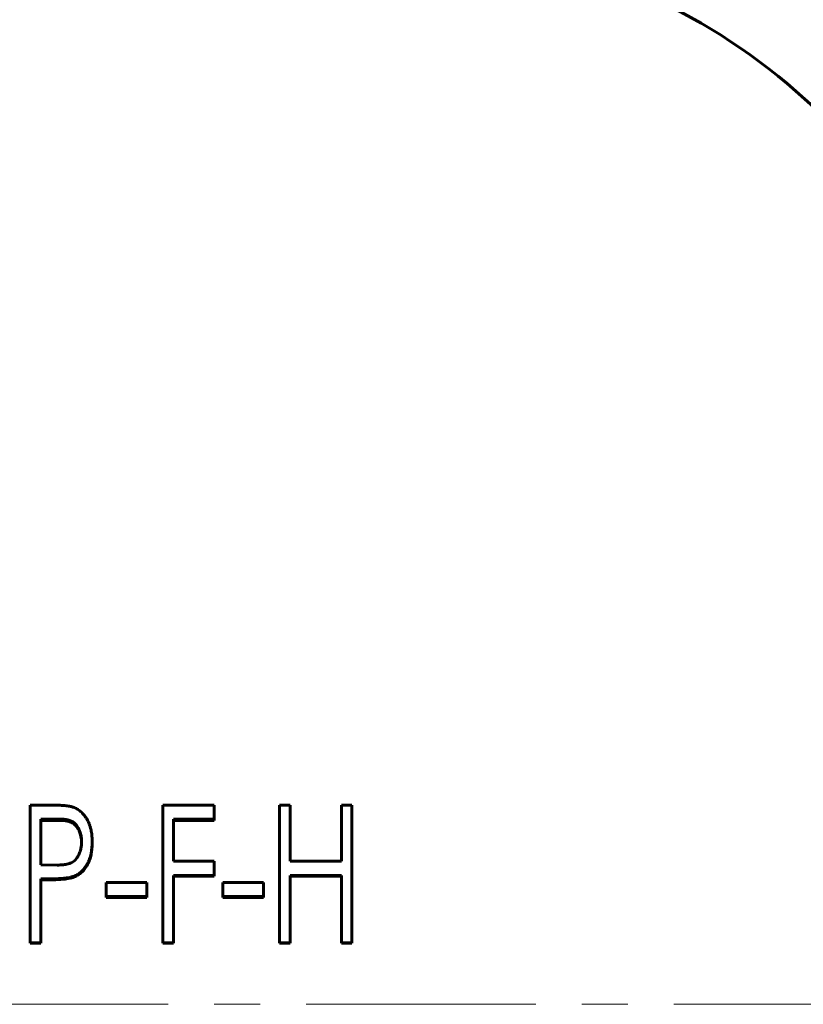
# Model space of a CAD drawing. Header units: millimetres. Extents: x 0 to 420, y 0 to 297.
# Tile 16 of 20: x 127 to 153, y 174 to 206. Entities that reach past the tile are written whole.
import ezdxf

# ---------------------------------------------------------------- set-up
doc = ezdxf.new("R2010")
doc.units = ezdxf.units.MM
doc.linetypes.add('K5LT_AXLED', pattern=[12, 7.5, -1.5, 1.5, -1.5])
doc.linetypes.add('K5LT_BASIC', pattern=[0])
doc.layers.add('Системный слой (1)', color=251, linetype='Continuous', true_color=0x6c6c6c)

# ---------------------------------------------------------------- blocks, each defined once
blk = doc.blocks.new('U37')
at = {"layer": 'Системный слой (1)', "color": 150, "linetype": 'K5LT_BASIC', "lineweight": 60, "true_color": 0x0080ff}
for p, q in [((128.387, 179.565), (128.341, 179.566)), ((128.449, 179.564), (128.387, 179.565)), ((128.474, 179.563), (128.449, 179.564)), ((128.486, 179.562), (128.474, 179.563)), ((128.491, 179.561), (128.486, 179.562)), ((128.494, 179.561), (128.491, 179.561)), ((128.495, 179.561), (128.494, 179.561)), ((128.496, 179.561), (128.495, 179.561)), ((128.495, 179.561), (128.495, 179.561)), ((128.527, 179.558), (128.496, 179.561)), ((128.496, 179.561), (128.496, 179.561)), ((128.496, 179.561), (128.496, 179.561)), ((128.589, 179.551), (128.527, 179.558)), ((128.62, 179.546), (128.589, 179.551)), ((128.635, 179.543), (128.62, 179.546)), ((128.642, 179.542), (128.635, 179.543)), ((128.646, 179.541), (128.642, 179.542)), ((128.648, 179.54), (128.646, 179.541)), ((128.649, 179.54), (128.648, 179.54)), ((128.697, 179.529), (128.649, 179.54)), ((128.649, 179.54), (128.649, 179.54)), ((128.649, 179.54), (128.649, 179.54)), ((128.649, 179.54), (128.649, 179.54)), ((128.749, 179.512), (128.697, 179.529)), ((128.773, 179.502), (128.749, 179.512)), ((128.785, 179.496), (128.773, 179.502)), ((128.79, 179.494), (128.785, 179.496)), ((128.793, 179.492), (128.79, 179.494)), ((128.795, 179.492), (128.793, 179.492)), ((128.795, 179.491), (128.795, 179.492)), ((128.796, 179.491), (128.795, 179.491)), ((128.829, 179.472), (128.796, 179.491)), ((128.796, 179.491), (128.796, 179.491)), ((128.796, 179.491), (128.796, 179.491)), ((128.875, 179.438), (128.829, 179.472)), ((128.896, 179.418), (128.875, 179.438)), ((128.907, 179.407), (128.896, 179.418)), ((128.912, 179.402), (128.907, 179.407)), ((128.915, 179.399), (128.912, 179.402)), ((128.916, 179.398), (128.915, 179.399)), ((128.916, 179.397), (128.916, 179.398)), ((128.917, 179.397), (128.916, 179.397)), ((128.948, 179.36), (128.917, 179.397)), ((128.917, 179.397), (128.917, 179.397)), ((128.917, 179.397), (128.917, 179.397)), ((128.982, 179.312), (128.948, 179.36)), ((128.998, 179.285), (128.982, 179.312)), ((129.005, 179.272), (128.998, 179.285)), ((129.009, 179.265), (129.005, 179.272)), ((129.011, 179.261), (129.009, 179.265)), ((129.012, 179.26), (129.011, 179.261)), ((129.012, 179.259), (129.012, 179.26)), ((129.012, 179.258), (129.012, 179.259)), ((129.031, 179.22), (129.012, 179.258)), ((129.012, 179.258), (129.012, 179.258)), ((129.012, 179.258), (129.012, 179.258)), ((129.057, 179.157), (129.031, 179.22)), ((129.068, 179.125), (129.057, 179.157)), ((129.073, 179.108), (129.068, 179.125)), ((129.075, 179.1), (129.073, 179.108)), ((129.076, 179.096), (129.075, 179.1)), ((129.077, 179.094), (129.076, 179.096)), ((129.077, 179.093), (129.077, 179.094)), ((129.077, 179.092), (129.077, 179.093)), ((129.092, 179.03), (129.077, 179.092)), ((129.077, 179.092), (129.077, 179.092)), ((129.077, 179.092), (129.077, 179.092)), ((129.098, 178.995), (129.092, 179.03)), ((129.101, 178.977), (129.098, 178.995)), ((129.102, 178.968), (129.101, 178.977)), ((129.103, 178.964), (129.102, 178.968)), ((129.103, 178.961), (129.103, 178.964)), ((129.103, 178.96), (129.103, 178.961)), ((129.104, 178.96), (129.103, 178.96)), ((129.104, 178.959), (129.104, 178.96)), ((129.106, 178.934), (129.104, 178.959)), ((129.104, 178.959), (129.104, 178.959)), ((129.108, 178.917), (129.106, 178.934)), ((129.108, 178.908), (129.108, 178.917)), ((129.109, 178.904), (129.108, 178.908)), ((129.109, 178.902), (129.109, 178.904)), ((129.109, 178.901), (129.109, 178.902)), ((129.109, 178.9), (129.109, 178.901)), ((129.111, 178.847), (129.109, 178.9)), ((129.109, 178.9), (129.109, 178.9)), ((129.109, 178.9), (129.109, 178.9)), ((129.109, 178.9), (129.109, 178.9))]:
    blk.add_line(p, q, dxfattribs=at)

msp = doc.modelspace()

# ---------------------------------------------------------------- linework, layer by layer
at = {"layer": 'Системный слой (1)', "color": 150, "linetype": 'K5LT_BASIC', "lineweight": 60, "true_color": 0x0080ff}
for p, q in [((127.4386, 180.0666), (128.0822, 180.0666)), ((127.4386, 175.5712), (127.4386, 180.0666)), ((131.7655, 175.5712), (131.7655, 180.0666)), ((131.7655, 180.0666), (133.4386, 180.0666)), ((133.4386, 179.6092), (133.4386, 180.0666)), ((135.5732, 175.5712), (135.5732, 180.0666)), ((135.5732, 180.0666), (135.9194, 180.0666)), ((135.9194, 178.2312), (135.9194, 180.0666)), ((137.5924, 178.2312), (137.5924, 180.0666)), ((137.5924, 180.0666), (137.9386, 180.0666)), ((137.9386, 175.5712), (137.9386, 180.0666)), ((127.7848, 178.116), (127.7848, 179.6092)), ((128.3409, 179.6092), (127.7848, 179.6092)), ((128.3409, 179.566), (127.7848, 179.566)), ((128.3409, 179.566), (128.3409, 179.6092)), ((132.1117, 178.2312), (132.1117, 179.6092)), ((133.4386, 179.6092), (132.1117, 179.6092)), ((133.4386, 179.566), (132.1117, 179.566)), ((133.4386, 179.6092), (133.4386, 179.566)), ((129.4578, 178.8684), (129.4578, 178.8304)), ((132.1117, 178.2312), (133.4386, 178.2312)), ((133.4386, 177.7701), (133.4386, 178.2312)), ((135.9194, 178.2312), (137.5924, 178.2312)), ((127.7848, 178.116), (128.3175, 178.1061)), ((128.0119, 177.6547), (127.7848, 177.6547)), ((127.7848, 175.5712), (127.7848, 177.6547)), ((128.0119, 177.6255), (127.7848, 177.6255)), ((128.8232, 177.7287), (128.8232, 177.6989)), ((133.4386, 177.7701), (132.1117, 177.7701)), ((132.1117, 175.5712), (132.1117, 177.7701)), ((133.4386, 177.7401), (132.1117, 177.7401)), ((133.4386, 177.7701), (133.4386, 177.7401)), ((135.9194, 175.5712), (135.9194, 177.7701)), ((137.5924, 177.7701), (135.9194, 177.7701)), ((137.5924, 177.7401), (135.9194, 177.7401)), ((137.5924, 175.5712), (137.5924, 177.7701)), ((129.9194, 177.0771), (129.9194, 177.5393)), ((129.9194, 177.5393), (131.2463, 177.5393)), ((131.2463, 177.0771), (131.2463, 177.5393)), ((133.7271, 177.0771), (133.7271, 177.5393)), ((133.7271, 177.5393), (135.054, 177.5393)), ((135.054, 177.0771), (135.054, 177.5393)), ((131.2463, 177.0771), (129.9194, 177.0771)), ((129.9194, 177.0771), (129.9194, 177.052)), ((131.2463, 177.052), (129.9194, 177.052)), ((131.2463, 177.0771), (131.2463, 177.052)), ((135.054, 177.0771), (133.7271, 177.0771)), ((133.7271, 177.0771), (133.7271, 177.052)), ((135.054, 177.052), (133.7271, 177.052)), ((135.054, 177.0771), (135.054, 177.052)), ((127.4386, 175.5712), (127.4386, 175.5568)), ((127.7848, 175.5712), (127.4386, 175.5712)), ((127.7848, 175.5568), (127.4386, 175.5568)), ((127.7848, 175.5712), (127.7848, 175.5568)), ((131.7655, 175.5712), (131.7655, 175.5568)), ((132.1117, 175.5712), (131.7655, 175.5712)), ((132.1117, 175.5568), (131.7655, 175.5568)), ((132.1117, 175.5712), (132.1117, 175.5568)), ((135.9194, 175.5712), (135.5732, 175.5712)), ((135.5732, 175.5712), (135.5732, 175.5568)), ((135.9194, 175.5568), (135.5732, 175.5568)), ((135.9194, 175.5712), (135.9194, 175.5568)), ((137.9386, 175.5712), (137.5924, 175.5712)), ((137.5924, 175.5712), (137.5924, 175.5568)), ((137.9386, 175.5568), (137.5924, 175.5568)), ((137.9386, 175.5712), (137.9386, 175.5568))]:
    msp.add_line(p, q, dxfattribs=at)
at = {"layer": 'Системный слой (1)', "color": 30, "linetype": 'K5LT_AXLED', "lineweight": 18, "true_color": 0xff8000}
msp.add_line((40.4386, 173.5579), (199.4386, 173.5579), dxfattribs=at)
at = {"layer": 'Системный слой (1)', "color": 150, "linetype": 'K5LT_BASIC', "lineweight": 60, "true_color": 0x0080ff}
msp.add_arc((139.3136, 188.375), 19.9329, 18.67469, 90, dxfattribs=at)
for points, knots in [([(128.0822, 180.0666), (128.1602, 180.0664), (128.2222, 180.0657), (128.269, 180.0644), (128.2694, 180.0644), (128.3373, 180.0624), (128.3991, 180.0597), (128.4567, 180.0561), (128.4573, 180.0561), (128.5351, 180.0512), (128.5968, 180.0457), (128.6444, 180.0393), (128.6449, 180.0393), (128.6746, 180.0353), (128.7018, 180.0309), (128.7314, 180.0253), (128.7346, 180.0247), (128.7533, 180.0211), (128.7668, 180.018), (128.781, 180.0142), (128.7833, 180.0136), (128.7946, 180.0105), (128.8096, 180.006), (128.8295, 179.9996)], [0, 0, 0, 0, 0.24609375, 0.24609375, 0.25, 0.25, 0.49609375, 0.49609375, 0.5, 0.5, 0.74609375, 0.74609375, 0.75, 0.75, 0.859375, 0.859375, 0.875, 0.875, 0.9296875, 0.9296875, 0.9375, 0.9375, 0.99999825, 0.99999825, 0.99999825, 0.99999825]), ([(128.8295, 179.9996), (128.8629, 179.9872), (128.8885, 179.9769), (128.9075, 179.9682), (128.9082, 179.9678), (128.932, 179.9567), (128.9542, 179.9448), (128.9795, 179.9295), (128.9829, 179.9274), (129.0091, 179.9111), (129.0492, 179.8827), (129.0881, 179.8492), (129.1101, 179.8288), (129.1158, 179.8233), (129.152, 179.7879), (129.1807, 179.7557), (129.2159, 179.7103), (129.2238, 179.6995), (129.2401, 179.6764), (129.2481, 179.6645), (129.2642, 179.6396), (129.2724, 179.6264), (129.2959, 179.5869), (129.3098, 179.5617), (129.3325, 179.5161), (129.344, 179.4903), (129.3614, 179.4467), (129.367, 179.4323), (129.3771, 179.4046), (129.3818, 179.391), (129.3903, 179.3647), (129.3942, 179.3519), (129.4084, 179.3023), (129.4177, 179.2638), (129.4266, 179.2194), (129.4274, 179.2152), (129.4331, 179.1861), (129.4414, 179.1351), (129.4476, 179.0795), (129.4503, 179.0487), (129.4507, 179.0445), (129.4533, 179.0132), (129.455, 178.9854), (129.456, 178.9565), (129.456, 178.9553), (129.4567, 178.9356), (129.4573, 178.9068), (129.4578, 178.8684)], [0, 0, 0, 0, 0.0585938, 0.0585938, 0.0625, 0.0625, 0.1171875, 0.1171875, 0.125, 0.125, 0.1875, 0.234375, 0.234375, 0.25, 0.25, 0.34375, 0.34375, 0.375, 0.375, 0.40625, 0.40625, 0.4375, 0.4375, 0.5, 0.5, 0.5625, 0.5625, 0.59375, 0.59375, 0.625, 0.625, 0.65625, 0.65625, 0.7421875, 0.7421875, 0.75, 0.75, 0.8125, 0.8671875, 0.8671875, 0.875, 0.875, 0.9355469, 0.9355469, 0.9375, 0.9375, 1, 1, 1, 1]), ([(129.1117, 178.8666), (129.1107, 178.9009), (129.1097, 178.9277), (129.1083, 178.9493), (129.1081, 178.9516), (129.1078, 178.956), (129.1075, 178.9596), (129.1057, 178.9816), (129.1035, 179.0007), (129.0967, 179.0458), (129.0914, 179.0734), (129.0795, 179.125), (129.0693, 179.1619), (129.0572, 179.1963), (129.0509, 179.2131), (129.0482, 179.2199), (129.0322, 179.2595), (129.006, 179.3149), (128.9642, 179.3817), (128.9365, 179.4169), (128.921, 179.4343), (128.9194, 179.4361), (128.8987, 179.4587), (128.865, 179.49), (128.8284, 179.5149), (128.8068, 179.5276), (128.8009, 179.5309), (128.7755, 179.5442), (128.7336, 179.562), (128.6846, 179.5755), (128.6566, 179.5816), (128.6526, 179.5825), (128.6011, 179.5931), (128.5508, 179.6001), (128.4976, 179.6042), (128.4965, 179.6043), (128.4616, 179.6069), (128.41, 179.6086), (128.3409, 179.6092)], [0, 0, 0, 0, 0.0625, 0.0625, 0.0703125, 0.0703125, 0.078125, 0.078125, 0.125, 0.125, 0.1875, 0.1875, 0.25, 0.28125, 0.28125, 0.296875, 0.296875, 0.375, 0.4375, 0.4921875, 0.4921875, 0.5, 0.5, 0.5625, 0.609375, 0.609375, 0.625, 0.625, 0.6875, 0.7421875, 0.7421875, 0.75, 0.75, 0.8730469, 0.8730469, 0.875, 0.875, 1, 1, 1, 1]), ([(128.3175, 178.1061), (128.387, 178.1074), (128.4394, 178.1094), (128.4753, 178.1121), (128.4755, 178.1121), (128.5312, 178.1163), (128.5822, 178.1231), (128.6309, 178.133), (128.6321, 178.1332), (128.6627, 178.1396), (128.7098, 178.1522), (128.7511, 178.1687), (128.7733, 178.1791), (128.7783, 178.1815), (128.807, 178.1964), (128.8483, 178.2225), (128.8859, 178.2558), (128.9051, 178.2753), (128.9077, 178.278), (128.9271, 178.2985), (128.9556, 178.3331), (128.9814, 178.3727), (128.9955, 178.3966), (128.9992, 178.4031), (129.0248, 178.4494), (129.0436, 178.4916), (129.061, 178.5417), (129.0632, 178.5483), (129.0729, 178.5785), (129.0848, 178.6221), (129.0939, 178.6682), (129.0984, 178.6951), (129.0996, 178.7023), (129.1042, 178.7335), (129.1068, 178.7589), (129.1086, 178.7858), (129.1086, 178.7869), (129.1097, 178.805), (129.1107, 178.8314), (129.1117, 178.8666)], [0, 0, 0, 0, 0.12304688, 0.12304688, 0.125, 0.125, 0.24609375, 0.24609375, 0.25, 0.25, 0.3125, 0.359375, 0.359375, 0.375, 0.375, 0.4375, 0.4921875, 0.4921875, 0.5, 0.5, 0.5625, 0.609375, 0.609375, 0.625, 0.625, 0.734375, 0.734375, 0.75, 0.75, 0.8125, 0.859375, 0.859375, 0.875, 0.875, 0.93554688, 0.93554688, 0.9375, 0.9375, 0.99999728, 0.99999728, 0.99999728, 0.99999728]), ([(129.4578, 178.8684), (129.4576, 178.849), (129.4573, 178.8321), (129.4569, 178.8103), (129.4566, 178.7987), (129.4564, 178.7889), (129.4562, 178.7838), (129.4562, 178.7831), (129.4553, 178.7571), (129.4538, 178.7319), (129.4515, 178.7019), (129.4512, 178.6987), (129.448, 178.6602), (129.4447, 178.6287), (129.4393, 178.5855), (129.4359, 178.5614), (129.4323, 178.5395), (129.4301, 178.5274), (129.4296, 178.5248), (129.4241, 178.4956), (129.4181, 178.4678), (129.4032, 178.4048), (129.3956, 178.3769), (129.3798, 178.3274), (129.3698, 178.2996), (129.3523, 178.2553), (129.3436, 178.2342), (129.3349, 178.2147), (129.3291, 178.2021), (129.3264, 178.1963), (129.3052, 178.1524), (129.2839, 178.1148), (129.2516, 178.0648), (129.2429, 178.0519), (129.2176, 178.0156), (129.1907, 177.981), (129.1615, 177.9487), (129.1415, 177.9277), (129.1309, 177.9171), (129.0853, 177.8738), (129.0454, 177.8427), (128.9946, 177.8102), (128.9877, 177.8059), (128.9577, 177.7877), (128.9328, 177.7746), (128.9059, 177.7623), (128.9048, 177.7617), (128.8864, 177.7534), (128.8594, 177.7425), (128.8232, 177.7287)], [0, 0, 0, 0, 0.03125, 0.03125, 0.046875, 0.05859375, 0.05859375, 0.0625, 0.0625, 0.1171875, 0.1171875, 0.125, 0.125, 0.1875, 0.1875, 0.21875, 0.2421875, 0.2421875, 0.25, 0.25, 0.3125, 0.3125, 0.375, 0.375, 0.4375, 0.4375, 0.46875, 0.484375, 0.484375, 0.5, 0.5, 0.59375, 0.59375, 0.625, 0.625, 0.6875, 0.71875, 0.71875, 0.75, 0.75, 0.859375, 0.859375, 0.875, 0.875, 0.93554688, 0.93554688, 0.9375, 0.9375, 0.99999947, 0.99999947, 0.99999947, 0.99999947]), ([(129.4578, 178.8304), (129.4574, 178.792), (129.4568, 178.7632), (129.4561, 178.744), (129.4551, 178.7165), (129.4534, 178.6877), (129.4508, 178.6577), (129.4451, 178.5898), (129.4378, 178.5326), (129.429, 178.4861), (129.4241, 178.4604), (129.418, 178.4322), (129.4107, 178.4014), (129.4032, 178.3702), (129.3955, 178.3424), (129.3877, 178.3179), (129.3798, 178.2934), (129.3699, 178.2662), (129.3581, 178.2364), (129.3465, 178.207), (129.3349, 178.1805), (129.3234, 178.1569), (129.2991, 178.1072), (129.2695, 178.0575), (129.2345, 178.0078), (129.2007, 177.9598), (129.1628, 177.916), (129.1208, 177.8764), (129.0803, 177.8382), (129.0339, 177.8033), (128.9816, 177.7719), (128.957, 177.7571), (128.9312, 177.7436), (128.9042, 177.7315), (128.8864, 177.7234), (128.8594, 177.7126), (128.8232, 177.6989)], [0, 0, 0, 0, 0.0625, 0.0625, 0.0625, 0.125, 0.125, 0.125, 0.25, 0.25, 0.25, 0.3125, 0.3125, 0.3125, 0.375, 0.375, 0.375, 0.4375, 0.4375, 0.4375, 0.5, 0.5, 0.5, 0.625, 0.625, 0.625, 0.75, 0.75, 0.75, 0.875, 0.875, 0.875, 0.9375, 0.9375, 0.9375, 1, 1, 1, 1]), ([(128.8232, 177.7287), (128.8028, 177.7226), (128.7872, 177.7181), (128.7755, 177.7149), (128.7751, 177.7148), (128.7622, 177.7113), (128.7499, 177.7083), (128.733, 177.7045), (128.7282, 177.7035), (128.6951, 177.6966), (128.6627, 177.6911), (128.626, 177.6861), (128.6246, 177.6859), (128.571, 177.6787), (128.5058, 177.6725), (128.4254, 177.667), (128.4225, 177.6668), (128.3522, 177.6621), (128.2862, 177.6589), (128.2203, 177.657), (128.2177, 177.657), (128.1685, 177.6557), (128.1004, 177.6549), (128.0119, 177.6547)], [0, 0, 0, 0, 0.0585938, 0.0585938, 0.0625, 0.0625, 0.109375, 0.109375, 0.125, 0.125, 0.2460938, 0.2460938, 0.25, 0.25, 0.4921875, 0.4921875, 0.5, 0.5, 0.7421875, 0.7421875, 0.75, 0.75, 1, 1, 1, 1]), ([(128.8232, 177.6989), (128.8015, 177.6925), (128.7852, 177.6878), (128.7741, 177.6848), (128.7583, 177.6806), (128.7417, 177.6767), (128.7244, 177.6731), (128.6943, 177.6669), (128.6607, 177.6613), (128.6237, 177.6563), (128.5695, 177.649), (128.5017, 177.6427), (128.4203, 177.6373), (128.3502, 177.6326), (128.2822, 177.6294), (128.2162, 177.6277), (128.1687, 177.6264), (128.1006, 177.6257), (128.0119, 177.6255)], [0, 0, 0, 0, 0.0625, 0.0625, 0.0625, 0.125, 0.125, 0.125, 0.25, 0.25, 0.25, 0.5, 0.5, 0.5, 0.75, 0.75, 0.75, 1, 1, 1, 1])]:
    msp.add_open_spline(points, degree=3, knots=knots, dxfattribs=at)

# ---------------------------------------------------------------- block references
at = {"layer": 'Системный слой (1)'}
msp.add_blockref('U37', (0, 0), dxfattribs=at)

doc.saveas('drawing.dxf')
